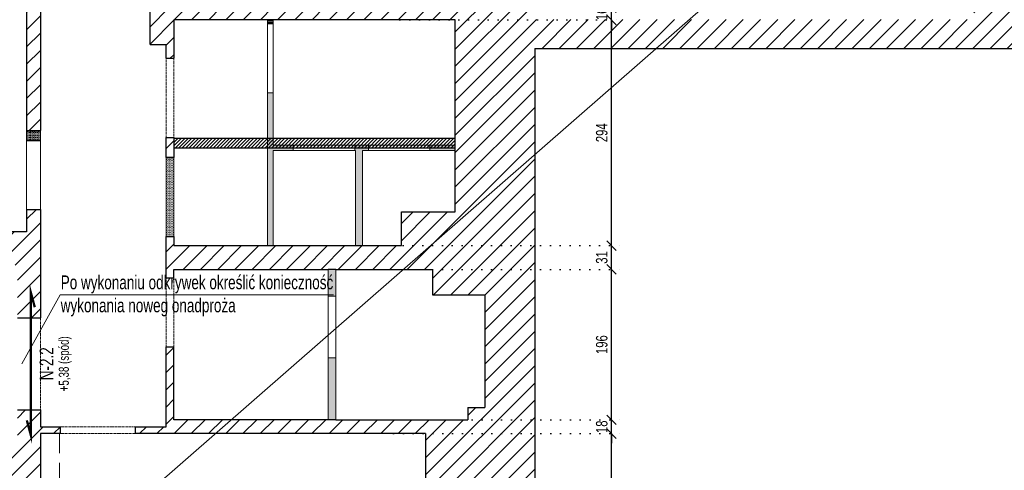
# Model space of a CAD drawing. Header units: millimetres. Extents: x 11149 to 111407, y -107619 to -23630.
# Tile 92 of 245: x 12398 to 13681, y -32223 to -31636. Entities that reach past the tile are written whole.
import ezdxf
from ezdxf.enums import TextEntityAlignment as Align
from ezdxf.lldxf.tags import DXFTag

# ---------------------------------------------------------------- set-up
doc = ezdxf.new("R2010")
doc.units = ezdxf.units.MM
doc.header["$LTSCALE"] = 2
for name, pattern in [('DOT', [6.35, 0, -6.35]), ('HIDDEN', [9.525, 6.35, -3.175]), ('HIDDENX2', [19.05, 12.7, -6.35])]:
    doc.linetypes.add(name, pattern=pattern)
doc.layers.get('0').update_dxf_attribs({"plot": 0})
doc.layers.get('Defpoints').update_dxf_attribs({"color": 1})
for name, color, linetype in [('3DPLAN_A_KRESKOWANIE 1', 253, 'Continuous'), ('3DPLAN_A_OPIS', 8, 'Continuous'), ('3DPLAN_A_PRZEKRÓJ', 220, 'ICAD_ISO12W100'), ('3DPLAN_K_NOŚNA', 7, 'Continuous')]:
    doc.layers.add(name, color=color, linetype=linetype)
for name, color, linetype, lineweight in [('3DPLAN_A_WYSOKOŚCI ZMIANA', 144, 'HIDDENX2', 5), ('A_WYBURZENIA', 6, 'Continuous', 0), ('A_ściany mur', 2, 'Continuous', 30), ('e-cad_opisyNadproża', 7, 'Continuous', 9), ('e-cad_wymiary', 4, 'Continuous', 9), ('Opisy', 7, 'Continuous', 13)]:
    doc.layers.add(name, color=color, linetype=linetype, lineweight=lineweight)
doc.styles.add('e-cad_1', font='arial.ttf', dxfattribs={"width": 0.7})
tags = doc.linetypes.add('ICAD_ISO12W100', pattern=[22, 12, -3, 0.5, -3, 0.5, -3]).pattern_tags.tags
tags[14:15] = [DXFTag(74, 4), DXFTag(75, 0), DXFTag(340, '0'), DXFTag(46, 1.0), DXFTag(50, 0.0), DXFTag(44, 0.0), DXFTag(45, 0.0)]
tags[12:13] = [DXFTag(74, 4), DXFTag(75, 0), DXFTag(340, '0'), DXFTag(46, 1.0), DXFTag(50, 0.0), DXFTag(44, 0.0), DXFTag(45, 0.0)]
tags[10:11] = [DXFTag(74, 4), DXFTag(75, 0), DXFTag(340, '0'), DXFTag(46, 1.0), DXFTag(50, 0.0), DXFTag(44, 0.0), DXFTag(45, 0.0)]
tags[8:9] = [DXFTag(74, 4), DXFTag(75, 0), DXFTag(340, '0'), DXFTag(46, 1.0), DXFTag(50, 0.0), DXFTag(44, 0.0), DXFTag(45, 0.0)]
tags[6:7] = [DXFTag(74, 4), DXFTag(75, 0), DXFTag(340, '0'), DXFTag(46, 1.0), DXFTag(50, 0.0), DXFTag(44, 0.0), DXFTag(45, 0.0)]
tags[4:5] = [DXFTag(74, 4), DXFTag(75, 0), DXFTag(340, '0'), DXFTag(46, 1.0), DXFTag(50, 0.0), DXFTag(44, 0.0), DXFTag(45, 0.0)]
doc.dimstyles.new('e-cad_1_100_[cm]', dxfattribs={"dimscale": 10, "dimtxt": 1.5, "dimasz": 1.25, "dimexe": 1.25, "dimexo": 0.625, "dimgap": 0.5, "dimtad": 1, "dimdec": 0, "dimrnd": 1, "dimzin": 1, "dimtxsty": 'e-cad_1', "dimblk": 'OBLIQUE', "dimcen": 2.5, "dimclrd": 256, "dimclre": 252, "dimclrt": 7, "dimadec": 0, "dimazin": 0, "dimtfac": 1, "dimtix": 1, "dimtmove": 2, "dimatfit": 3, "dimldrblk": 'NONE', "dimfxl": 60, "dimfxlon": 1, "dimarcsym": 0})
pattern_1 = [(0, (-4605.2837, -12382.3282), (0.79375, 1.5875), [0, -1.5875])]

# ---------------------------------------------------------------- blocks, each defined once
blk = doc.blocks.new('_OBLIQUE')
at = {"color": 0, "linetype": 'ByBlock', "lineweight": -2}
blk.add_line((-0.5, -0.5), (0.5, 0.5), dxfattribs=at)
blk = doc.blocks.new('*D67')
at = {"layer": 'Defpoints', "color": 0}
for p in [(12878.7, -32175.4), (13168.8, -32175.4), (12852.7, -32864.4)]:
    blk.add_point(p, dxfattribs=at)
at = {"layer": 'e-cad_wymiary', "color": 252, "linetype": 'DOT', "lineweight": -2}
for p, q in [((12884.9, -32175.4), (13181.3, -32175.4)), ((12858.9, -32864.4), (13181.3, -32864.4))]:
    blk.add_line(p, q, dxfattribs=at)
at = {"layer": 'e-cad_wymiary', "lineweight": -2}
blk.add_line((13168.8, -32864.4), (13168.8, -32175.4), dxfattribs=at)
at = {"layer": 'e-cad_wymiary', "lineweight": -2, "xscale": 12.5, "yscale": 12.5, "zscale": 12.5}
for p, rotation in [((13168.8, -32175.4), 90), ((13168.8, -32864.4), 270)]:
    blk.add_blockref('_OBLIQUE', p, dxfattribs=dict(at, rotation=rotation))
at = {"layer": 'e-cad_wymiary', "color": 7, "insert": (13156.2, -32519.9), "char_height": 15, "attachment_point": 5, "rotation": 90, "style": 'e-cad_1'}
blk.add_mtext('689', dxfattribs=at)
blk = doc.blocks.new('_None')
blk = doc.blocks.new('*D68')
at = {"layer": 'Defpoints', "color": 0}
for p in [(12878.7, -32157.4), (13168.8, -32157.4), (12878.7, -32175.4)]:
    blk.add_point(p, dxfattribs=at)
at = {"layer": 'e-cad_wymiary', "lineweight": -2}
for p, q in [((13168.8, -32157.4), (13168.8, -32144.9)), ((13168.8, -32175.4), (13168.8, -32157.4)), ((13168.8, -32175.4), (13168.8, -32187.9))]:
    blk.add_line(p, q, dxfattribs=at)
at = {"layer": 'e-cad_wymiary', "color": 252, "linetype": 'DOT', "lineweight": -2}
for p, q in [((12884.9, -32157.4), (13181.3, -32157.4)), ((12884.9, -32175.4), (13181.3, -32175.4))]:
    blk.add_line(p, q, dxfattribs=at)
at = {"layer": 'e-cad_wymiary', "lineweight": -2, "xscale": 12.5, "yscale": 12.5, "zscale": 12.5}
for p, rotation in [((13168.8, -32157.4), 270), ((13168.8, -32175.4), 90)]:
    blk.add_blockref('_OBLIQUE', p, dxfattribs=dict(at, rotation=rotation))
at = {"layer": 'e-cad_wymiary', "color": 7, "insert": (13156.2, -32166.4), "char_height": 15, "attachment_point": 5, "rotation": 90, "style": 'e-cad_1'}
blk.add_mtext('18', dxfattribs=at)
blk = doc.blocks.new('*D69')
at = {"layer": 'Defpoints', "color": 0}
for p in [(12865.4, -31961.4), (13168.8, -31961.4), (12878.7, -32157.4)]:
    blk.add_point(p, dxfattribs=at)
at = {"layer": 'e-cad_wymiary', "color": 252, "linetype": 'DOT', "lineweight": -2}
for p, q in [((12871.7, -31961.4), (13181.3, -31961.4)), ((12884.9, -32157.4), (13181.3, -32157.4))]:
    blk.add_line(p, q, dxfattribs=at)
at = {"layer": 'e-cad_wymiary', "lineweight": -2}
blk.add_line((13168.8, -32157.4), (13168.8, -31961.4), dxfattribs=at)
at = {"layer": 'e-cad_wymiary', "lineweight": -2, "xscale": 12.5, "yscale": 12.5, "zscale": 12.5}
for p, rotation in [((13168.8, -31961.4), 90), ((13168.8, -32157.4), 270)]:
    blk.add_blockref('_OBLIQUE', p, dxfattribs=dict(at, rotation=rotation))
at = {"layer": 'e-cad_wymiary', "color": 7, "insert": (13156.2, -32059.4), "char_height": 15, "attachment_point": 5, "rotation": 90, "style": 'e-cad_1'}
blk.add_mtext('196', dxfattribs=at)
blk = doc.blocks.new('*D70')
at = {"layer": 'Defpoints', "color": 0}
for p in [(12865.4, -31930.4), (13168.8, -31930.4), (12865.4, -31961.4)]:
    blk.add_point(p, dxfattribs=at)
at = {"layer": 'e-cad_wymiary', "color": 252, "linetype": 'DOT', "lineweight": -2}
for p, q in [((12871.7, -31930.4), (13181.3, -31930.4)), ((12871.7, -31961.4), (13181.3, -31961.4))]:
    blk.add_line(p, q, dxfattribs=at)
at = {"layer": 'e-cad_wymiary', "lineweight": -2}
blk.add_line((13168.8, -31961.4), (13168.8, -31930.4), dxfattribs=at)
at = {"layer": 'e-cad_wymiary', "lineweight": -2, "xscale": 12.5, "yscale": 12.5, "zscale": 12.5}
for p, rotation in [((13168.8, -31930.4), 90), ((13168.8, -31961.4), 270)]:
    blk.add_blockref('_OBLIQUE', p, dxfattribs=dict(at, rotation=rotation))
at = {"layer": 'e-cad_wymiary', "color": 7, "insert": (13156.2, -31945.9), "char_height": 15, "attachment_point": 5, "rotation": 90, "style": 'e-cad_1'}
blk.add_mtext('31', dxfattribs=at)
blk = doc.blocks.new('*D71')
at = {"layer": 'Defpoints', "color": 0}
for p in [(12886.8, -31636.4), (13168.8, -31636.4), (12865.4, -31930.4)]:
    blk.add_point(p, dxfattribs=at)
at = {"layer": 'e-cad_wymiary', "color": 252, "linetype": 'DOT', "lineweight": -2}
for p, q in [((12893.1, -31636.4), (13181.3, -31636.4)), ((12871.7, -31930.4), (13181.3, -31930.4))]:
    blk.add_line(p, q, dxfattribs=at)
at = {"layer": 'e-cad_wymiary', "lineweight": -2}
blk.add_line((13168.8, -31930.4), (13168.8, -31636.4), dxfattribs=at)
at = {"layer": 'e-cad_wymiary', "lineweight": -2, "xscale": 12.5, "yscale": 12.5, "zscale": 12.5}
for p, rotation in [((13168.8, -31636.4), 90), ((13168.8, -31930.4), 270)]:
    blk.add_blockref('_OBLIQUE', p, dxfattribs=dict(at, rotation=rotation))
at = {"layer": 'e-cad_wymiary', "color": 7, "insert": (13156.2, -31783.4), "char_height": 15, "attachment_point": 5, "rotation": 90, "style": 'e-cad_1'}
blk.add_mtext('294', dxfattribs=at)
blk = doc.blocks.new('*D72')
at = {"layer": 'Defpoints', "color": 0}
for p in [(12887.8, -31620.4), (13168.8, -31620.4), (12886.8, -31636.4)]:
    blk.add_point(p, dxfattribs=at)
at = {"layer": 'e-cad_wymiary', "lineweight": -2}
for p, q in [((13168.8, -31620.4), (13168.8, -31607.9)), ((13168.8, -31636.4), (13168.8, -31620.4)), ((13168.8, -31636.4), (13168.8, -31648.9))]:
    blk.add_line(p, q, dxfattribs=at)
at = {"layer": 'e-cad_wymiary', "color": 252, "linetype": 'DOT', "lineweight": -2}
for p, q in [((12894.1, -31620.4), (13181.3, -31620.4)), ((12893.1, -31636.4), (13181.3, -31636.4))]:
    blk.add_line(p, q, dxfattribs=at)
at = {"layer": 'e-cad_wymiary', "lineweight": -2, "xscale": 12.5, "yscale": 12.5, "zscale": 12.5}
for p, rotation in [((13168.8, -31620.4), 270), ((13168.8, -31636.4), 90)]:
    blk.add_blockref('_OBLIQUE', p, dxfattribs=dict(at, rotation=rotation))
at = {"layer": 'e-cad_wymiary', "color": 7, "insert": (13156.2, -31628.4), "char_height": 15, "attachment_point": 5, "rotation": 90, "style": 'e-cad_1'}
blk.add_mtext('16', dxfattribs=at)

msp = doc.modelspace()

# ---------------------------------------------------------------- hatches: boundary and pattern name
at = {"layer": '3DPLAN_A_KRESKOWANIE 1'}
h = msp.add_hatch(dxfattribs=at)
h.set_pattern_fill('ANSI31', color=256, scale=5, style=0)
h.set_pattern_definition([(45, (13281.13, -31268.6), (-11.22532, 11.22532), [])])
h.paths.add_polyline_path([(12796.67, -32864.39), (12786.67, -32864.39), (12786.67, -32855.39), (12616.67, -32855.39), (12616.67, -32864.39), (12606.67, -32864.39), (12606.67, -32942.89), (12796.67, -32942.89)])
h.paths.add_polyline_path([(11820.67, -31702.74), (11820.67, -31625.39), (12406.67, -31625.39), (12406.67, -31780.39), (12424.67, -31780.39), (12424.67, -31601.39), (12406.67, -31601.39), (12406.67, -31608.39), (11820.67, -31608.39), (11820.67, -31565.39), (11774.17, -31565.39), (11774.17, -31702.74)])
h.paths.add_polyline_path([(12493.67, -31247.89), (11774.17, -31247.89), (11774.17, -31392.39), (11820.67, -31392.39), (11820.67, -31299.39), (12377.67, -31299.39), (12377.67, -31354.39), (12406.67, -31354.39), (12406.67, -31400.39), (12406.67, -31500.39), (12457.67, -31500.39), (12457.67, -31370.39), (12423.67, -31370.39), (12423.67, -31299.39), (12493.67, -31299.39)])
h.paths.add_polyline_path([(12731.67, -31247.89), (12606.67, -31247.89), (12606.67, -31299.39), (12731.67, -31299.39)])
h.paths.add_polyline_path([(12494.67, -32864.39), (12425.67, -32864.39), (12425.67, -32805.39), (12378.67, -32805.39), (12378.67, -32864.39), (11824.81, -32864.39), (11824.81, -32742.39), (11871.81, -32742.39), (11871.81, -32675.39), (11824.81, -32675.39), (11824.81, -32559.39), (11774.17, -32559.39), (11774.17, -32942.89), (12494.67, -32942.89)])
h.paths.add_polyline_path([(13490.83, -31247.89), (13212, -31247.89), (13199.83, -31247.89), (13199.83, -31295.74), (13490.83, -31295.74)])
h.paths.add_polyline_path([(12598.67, -31784.39), (12598.67, -31815.39), (12588.67, -31815.39), (12588.67, -31784.39)])
h.paths.add_polyline_path([(12598.67, -31918.39), (12598.67, -31930.39), (12728.17, -31930.39), (12895.17, -31930.39), (12895.17, -31886.39), (12965.17, -31886.39), (12965.17, -31636.39), (12598.67, -31636.39), (12598.67, -31686.39), (12588.67, -31686.39), (12588.67, -31668.39), (12567.67, -31668.39), (12567.67, -31620.39), (12975.17, -31620.39), (12975.17, -31450.39), (12944.17, -31450.39), (12944.17, -31368.39), (12975.17, -31368.39), (12975.17, -31299.39), (12844.67, -31299.39), (12844.67, -31247.89), (13062.49, -31247.89), (13074.83, -31247.89), (13074.83, -31295.74), (13068.83, -31295.74), (13068.83, -31635.74), (13640.83, -31635.74), (13640.83, -31352.74), (13624.83, -31352.74), (13624.83, -31295.74), (13600.83, -31295.74), (13600.83, -31247.89), (13713.9, -31247.89), (13713.9, -31673.43), (13068.83, -31673.43), (13068.83, -32942.89), (12908.67, -32942.89), (12908.67, -32864.39), (12978.67, -32864.39), (12978.67, -32486.39), (12926.67, -32486.39), (12926.67, -32175.39), (12548.67, -32175.39), (12548.67, -32166.39), (12588.67, -32166.39), (12588.67, -32062.39), (12598.67, -32062.39), (12598.67, -32157.39), (12981.67, -32157.39), (12981.67, -32141.39), (13003.67, -32141.39), (13003.67, -31994.39), (12935.67, -31994.39), (12935.67, -31961.39), (12598.67, -31961.39), (12598.67, -31972.39), (12588.67, -31972.39), (12588.67, -31918.39)])
h.paths.add_polyline_path([(12394.67, -32186.89), (12394.67, -32144.39), (12424.67, -32144.39), (12424.67, -32166.39), (12450.67, -32166.39), (12450.67, -32175.39), (12424.67, -32175.39), (12424.67, -32255.39), (12378.67, -32255.39), (12378.67, -32236.39), (11824.81, -32236.39), (11824.81, -32291.39), (11774.17, -32291.39), (11774.17, -32169.89), (11819.67, -32169.89), (11819.67, -32209.89), (12317.67, -32209.89), (12317.67, -32186.89), (12378.67, -32186.89)])
h.paths.add_polyline_path([(12378.67, -31955.89), (12394.67, -31955.89), (12394.67, -32024.39), (12424.67, -32024.39), (12424.67, -31883.39), (12406.67, -31883.39), (12406.67, -31912.39), (12376.67, -31912.39), (12376.67, -31925.39), (11820.67, -31925.39), (11820.67, -31875.74), (11774.17, -31875.74), (11774.17, -31999.89), (11819.67, -31999.89), (11819.67, -31955.89)])
at = {"layer": '3DPLAN_A_OPIS', "lineweight": 0, "transparency": 33554687}
h = msp.add_hatch(dxfattribs=at)
h.set_pattern_fill('ANSI31', color=1)
h.set_pattern_definition([(45, (-9056.9152, -104.2962), (-2.24506403, 2.24506403), [])])
h.paths.add_polyline_path([(12720.67, -31790.89), (12598.67, -31790.89), (12598.67, -31803.39), (12720.67, -31803.39)])
h.paths.add_polyline_path([(12720.67, -31803.39), (12728.17, -31803.39), (12728.17, -31790.89), (12720.67, -31790.89)])
h.paths.add_polyline_path([(12728.17, -31803.39), (12763.29, -31803.39), (12763.29, -31790.89), (12728.17, -31790.89)])
h.paths.add_polyline_path([(12965.17, -31803.39), (12965.17, -31790.89), (12763.29, -31790.89), (12763.29, -31803.39)])
at = {"layer": 'A_WYBURZENIA', "transparency": 33554687}
h = msp.add_hatch(dxfattribs=at)
h.set_pattern_fill('DOTS', color=256)
h.set_pattern_definition(pattern_1)
h.paths.add_polyline_path([(12720.67, -31636.39), (12720.67, -31641.39), (12728.17, -31641.39), (12728.17, -31636.39)])
h = msp.add_hatch(dxfattribs=at)
h.set_pattern_fill('DOTS', color=256)
h.set_pattern_definition(pattern_1)
h.paths.add_polyline_path([(12728.17, -31930.39), (12728.17, -31806.39), (12754.17, -31806.39), (12754.17, -31799.39), (12728.17, -31799.39), (12728.17, -31731.39), (12720.67, -31731.39), (12720.67, -31930.39), (12728.17, -31930.39)], is_closed=False)
h.paths.add_polyline_path([(12834.17, -31799.39), (12834.17, -31806.39), (12835.17, -31806.39), (12835.17, -31930.39), (12844.17, -31930.39), (12844.17, -31806.39), (12845.17, -31806.39), (12845.17, -31799.39), (12834.17, -31799.39)], is_closed=False)
h.paths.add_polyline_path([(12852.17, -31806.39), (12852.17, -31799.39), (12845.17, -31799.39), (12845.17, -31806.39), (12852.17, -31806.39)], is_closed=False)
h.paths.add_polyline_path([(12965.17, -31799.39), (12932.17, -31799.39), (12932.17, -31806.39), (12965.17, -31806.39), (12965.17, -31799.39)], is_closed=False)
h.paths.add_polyline_path([(12809.67, -31996.39), (12809.67, -31961.39), (12799.67, -31961.39), (12799.67, -31996.39), (12809.67, -31996.39)], is_closed=False)
h.paths.add_polyline_path([(12809.67, -32076.39), (12799.67, -32076.39), (12799.67, -32157.39), (12809.67, -32157.39), (12809.67, -32076.39)], is_closed=False)
h = msp.add_hatch(dxfattribs=at)
h.set_pattern_fill('DOTS', color=256)
h.set_pattern_definition(pattern_1)
h.paths.add_polyline_path([(12424.67, -31793.39), (12424.67, -31780.39), (12406.67, -31780.39), (12406.67, -31793.39), (12424.67, -31793.39)], is_closed=False)
h = msp.add_hatch(dxfattribs=at)
h.set_pattern_fill('DOTS', color=256)
h.set_pattern_definition(pattern_1)
h.paths.add_polyline_path([(12588.67, -31815.39), (12588.67, -31918.39), (12598.67, -31918.39), (12598.67, -31815.39)])

# ---------------------------------------------------------------- linework, layer by layer
at = {"layer": '3DPLAN_A_OPIS', "color": 1, "lineweight": 30}
for p, q in [((12965.17, -31790.89), (12598.67, -31790.89)), ((12965.17, -31803.39), (12598.67, -31803.39))]:
    msp.add_line(p, q, dxfattribs=at)
at = {"layer": '3DPLAN_A_PRZEKRÓJ'}
for q in [(13068.83, -33079.88), (13713.9, -31673.43)]:
    msp.add_line((13068.83, -31673.43), q, dxfattribs=at)
at = {"layer": '3DPLAN_A_WYSOKOŚCI ZMIANA'}
msp.add_line((12449.67, -32175.39), (12449.67, -32344.39), dxfattribs=at)
at = {"layer": '3DPLAN_K_NOŚNA'}
msp.add_line((12406.67, -31793.39), (12424.67, -31793.39), dxfattribs=at)
at = {"layer": 'A_WYBURZENIA', "transparency": 33554687}
for p, q in [((12720.67, -31641.39), (12720.67, -31636.39)), ((12728.17, -31641.39), (12728.17, -31636.39)), ((12728.17, -31641.39), (12720.67, -31641.39)), ((12720.67, -31731.39), (12720.67, -31641.39)), ((12728.17, -31641.39), (12728.17, -31731.39)), ((12720.67, -31930.39), (12720.67, -31731.39)), ((12728.17, -31731.39), (12720.67, -31731.39)), ((12728.17, -31799.39), (12728.17, -31731.39)), ((12406.67, -31883.39), (12406.67, -31780.39)), ((12424.67, -31780.39), (12424.67, -31883.39)), ((12754.17, -31799.39), (12728.17, -31799.39)), ((12754.17, -31806.39), (12754.17, -31799.39)), ((12754.17, -31799.39), (12834.17, -31799.39)), ((12834.17, -31806.39), (12834.17, -31799.39)), ((12852.17, -31799.39), (12834.17, -31799.39)), ((12852.17, -31806.39), (12852.17, -31799.39)), ((12852.17, -31799.39), (12932.17, -31799.39)), ((12965.17, -31799.39), (12932.17, -31799.39)), ((12932.17, -31806.39), (12932.17, -31799.39)), ((12588.67, -31815.39), (12588.67, -31918.39)), ((12598.67, -31815.39), (12598.67, -31918.39)), ((12728.17, -31930.39), (12728.17, -31806.39)), ((12728.17, -31806.39), (12754.17, -31806.39)), ((12754.17, -31806.39), (12834.17, -31806.39)), ((12834.17, -31806.39), (12835.17, -31806.39)), ((12835.17, -31930.39), (12835.17, -31806.39)), ((12844.17, -31930.39), (12844.17, -31806.39)), ((12852.17, -31806.39), (12844.17, -31806.39)), ((12852.17, -31806.39), (12932.17, -31806.39)), ((12932.17, -31806.39), (12965.17, -31806.39)), ((12799.67, -31961.39), (12799.67, -31996.39)), ((12809.67, -31961.39), (12809.67, -31996.39)), ((12799.67, -31996.39), (12809.67, -31996.39)), ((12799.67, -32076.39), (12799.67, -31996.39)), ((12809.67, -31996.39), (12809.67, -32076.39)), ((12799.67, -32076.39), (12799.67, -32157.39)), ((12799.67, -32076.39), (12809.67, -32076.39)), ((12809.67, -32076.39), (12809.67, -32157.39))]:
    msp.add_line(p, q, dxfattribs=at)
msp.add_lwpolyline([(12406.67, -31793.39), (12424.67, -31793.39), (12424.67, -31780.39), (12406.67, -31780.39)], close=True, dxfattribs=at)
at = {"layer": 'A_ściany mur', "ltscale": 0.1}
for p, q in [((12424.67, -31601.39), (12424.67, -31780.39)), ((12406.67, -31625.39), (12406.67, -31780.39)), ((12567.67, -31668.39), (12567.67, -31620.39)), ((12965.17, -31636.39), (12598.67, -31636.39)), ((12598.67, -31636.39), (12598.67, -31686.39)), ((12965.17, -31886.39), (12965.17, -31636.39)), ((12567.67, -31668.39), (12588.67, -31668.39)), ((12588.67, -31686.39), (12588.67, -31668.39)), ((12588.67, -31686.39), (12598.67, -31686.39)), ((12406.67, -31780.39), (12424.67, -31780.39)), ((12588.67, -31789.39), (12598.67, -31789.39)), ((12588.67, -31815.39), (12588.67, -31789.39)), ((12598.67, -31789.39), (12598.67, -31815.39)), ((12588.67, -31815.39), (12598.67, -31815.39)), ((12406.67, -31883.39), (12424.67, -31883.39)), ((12406.67, -31883.39), (12406.67, -31912.39)), ((12424.67, -31883.39), (12424.67, -32024.39)), ((12895.17, -31930.39), (12895.17, -31886.39)), ((12895.17, -31886.39), (12965.17, -31886.39)), ((12406.67, -31912.39), (12376.67, -31912.39)), ((12588.67, -31972.39), (12588.67, -31918.39)), ((12588.67, -31918.39), (12598.67, -31918.39)), ((12598.67, -31918.39), (12598.67, -31930.39)), ((12598.67, -31930.39), (12895.17, -31930.39)), ((12588.67, -31972.39), (12598.67, -31972.39)), ((12598.67, -31972.39), (12598.67, -31961.39)), ((12598.67, -31961.39), (12799.67, -31961.39)), ((12809.67, -31961.39), (12799.67, -31961.39)), ((12809.67, -31961.39), (12935.67, -31961.39)), ((12935.67, -31961.39), (12935.67, -31994.39)), ((12935.67, -31994.39), (13003.67, -31994.39)), ((13003.67, -31994.39), (13003.67, -32141.39)), ((12394.67, -32024.39), (12424.67, -32024.39)), ((12588.67, -32062.39), (12598.67, -32062.39)), ((12588.67, -32166.39), (12588.67, -32062.39)), ((12598.67, -32157.39), (12598.67, -32062.39)), ((12394.67, -32144.39), (12424.67, -32144.39)), ((12424.67, -32144.39), (12424.67, -32166.39)), ((12981.67, -32141.39), (12981.67, -32157.39)), ((12981.67, -32141.39), (13003.67, -32141.39)), ((12799.67, -32157.39), (12598.67, -32157.39)), ((12809.67, -32157.39), (12799.67, -32157.39)), ((12809.67, -32157.39), (12981.67, -32157.39)), ((12424.67, -32166.39), (12450.67, -32166.39)), ((12450.67, -32175.39), (12424.67, -32175.39)), ((12424.67, -32175.39), (12424.67, -32255.39)), ((12450.67, -32175.39), (12450.67, -32166.39)), ((12548.67, -32175.39), (12548.67, -32166.39)), ((12548.67, -32166.39), (12588.67, -32166.39)), ((12926.67, -32175.39), (12548.67, -32175.39)), ((12926.67, -32175.39), (12926.67, -32486.39))]:
    msp.add_line(p, q, dxfattribs=at)
at = {"layer": 'A_ściany mur', "color": 4, "linetype": 'HIDDEN', "lineweight": 5, "ltscale": 0.1}
for p, q in [((12588.67, -31686.39), (12588.67, -31789.39)), ((12598.67, -31789.39), (12598.67, -31686.39)), ((12588.67, -32062.39), (12588.67, -31972.39)), ((12598.67, -31972.39), (12598.67, -32062.39)), ((12424.67, -32024.39), (12424.67, -32144.39)), ((12450.67, -32166.39), (12548.67, -32166.39)), ((12548.67, -32175.39), (12450.67, -32175.39))]:
    msp.add_line(p, q, dxfattribs=at)
at = {"layer": 'A_ściany mur', "ltscale": 0.1}
for points in [[(12598.67, -31815.39), (12588.67, -31815.39)], [(12588.67, -31918.39), (12598.67, -31918.39)]]:
    msp.add_lwpolyline(points, dxfattribs=at)
at = {"layer": 'Opisy'}
msp.add_line((11774.17, -32942.89), (13713.9, -31247.89), dxfattribs=at)
at = {"layer": 'Opisy', "color": 161, "const_width": 3}
msp.add_lwpolyline([(12417.35, -32010.71), (12412.17, -31991.39), (12412.17, -32177.39), (12406.99, -32158.07)], dxfattribs=at)
at = {"layer": 'Opisy'}
msp.add_lwpolyline([(12806.68, -31994.68), (12450.54, -31994.68), (12400.67, -32084.39)], dxfattribs=at)

# ---------------------------------------------------------------- texts
at = {"layer": 'e-cad_opisyNadproża', "ltscale": 0.08, "style": 'e-cad_1', "width": 0.7}
for s, height, p in [('+5,38 (spód)', 13, (12448.67, -32084.39)), ('N-2.2', 18, (12423.67, -32084.39))]:
    msp.add_text(s, height=height, rotation=90, dxfattribs=at).set_placement(p, align=Align.TOP_CENTER)
at = {"layer": 'Opisy', "insert": (12451.15, -31969.28), "char_height": 18, "width": 428.6874, "attachment_point": 1, "style": 'e-cad_1'}
msp.add_mtext('Po wykonaniu odkrywek określić konieczność wykonania noweg onadproża', dxfattribs=at)

# ---------------------------------------------------------------- dimensions: what is measured, and where the dimension line sits
at = {"layer": 'e-cad_wymiary'}
for base, p1, p2, picture, middle in [((13168.83, -31620.39), (12886.81, -31636.39), (12887.83, -31620.39), '*D72', (13156.17, -31628.39)), ((13168.83, -31636.39), (12865.44, -31930.39), (12886.81, -31636.39), '*D71', (13156.17, -31783.39)), ((13168.83, -31930.39), (12865.44, -31961.39), (12865.44, -31930.39), '*D70', (13156.17, -31945.89)), ((13168.83, -31961.39), (12878.67, -32157.39), (12865.44, -31961.39), '*D69', (13156.17, -32059.39)), ((13168.83, -32157.39), (12878.67, -32175.39), (12878.67, -32157.39), '*D68', (13156.17, -32166.39)), ((13168.83, -32175.39), (12852.67, -32864.39), (12878.67, -32175.39), '*D67', (13156.17, -32519.89))]:
    dim = msp.add_linear_dim(base=base, p1=p1, p2=p2, angle=90, dimstyle='e-cad_1_100_[cm]', dxfattribs=at)
    dim.commit()
    dim.dimension.update_dxf_attribs({"geometry": picture, "text_midpoint": middle})

doc.saveas('drawing.dxf')
